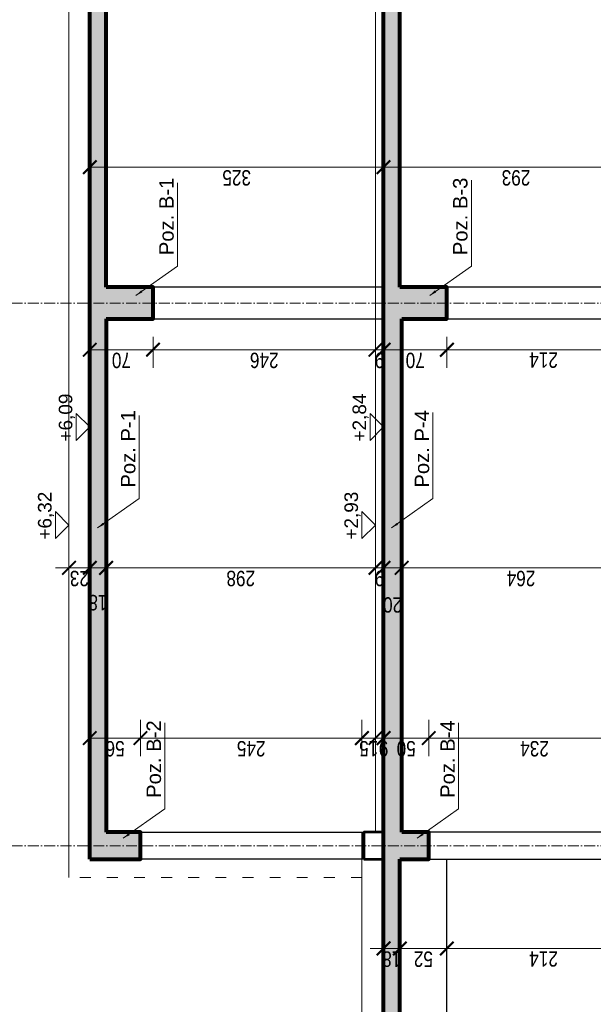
# Model space of a CAD drawing. Header units: inches. Extents: x 201967 to 338763, y -32705 to 30884.
# Tile 206 of 236: x 325831 to 326465, y 3916 to 5004. Entities that reach past the tile are written whole.
import ezdxf
from ezdxf.enums import TextEntityAlignment as Align

# ---------------------------------------------------------------- set-up
doc = ezdxf.new("R2010")
doc.units = ezdxf.units.IN
doc.header["$MEASUREMENT"] = 0
doc.linetypes.add('ACAD_ISO03W100', pattern=[30, 12, -18])
doc.linetypes.add('ACAD_ISO10W100', pattern=[18, 12, -3, 0, -3])
for name, color, linetype, lineweight in [('01 a KONSTRUKCJA żelbet', 94, 'Continuous', 80), ('01 a1 KONSTRUKCJA żelebet', 200, 'Continuous', 53), ('01h3 KONSTRUKCJA pozycje słupy', 252, 'Continuous', 13), ('11 OSIE ściany', 2, 'ACAD_ISO10W100', 5), ('20 KRESKOWANIE ścian', 63, 'Continuous', 5), ('30 WIDOK 1 005', 5, 'Continuous', 5), ('33 WIDOK 4 025', 151, 'Continuous', 25), ('50 OPIS 1', 130, 'Continuous', 9), ('90 WYMIAR', 155, 'Continuous', 9)]:
    doc.layers.add(name, color=color, linetype=linetype, lineweight=lineweight)
doc.styles.add('100 arial', font='arial.ttf', dxfattribs={"width": 0.8, "height": 17})
doc.styles.add('OPIS', font='arial.ttf')
doc.styles.add('RomanS', font='romans.shx')
doc.styles.add('WYMIAR-50 (15pkt) arial', font='arial.ttf', dxfattribs={"height": 15})
doc.dimstyles.new('100', dxfattribs={"dimscale": 10, "dimtxt": 17, "dimasz": 1.5, "dimexe": 2, "dimexo": 2, "dimgap": 0.3, "dimtad": 1, "dimdec": 1, "dimrnd": 0.5, "dimdsep": 46, "dimtxsty": '100 arial', "dimblk": 'ARCHTICK', "dimcen": 10, "dimclrd": 256, "dimclre": 256, "dimclrt": 256, "dimadec": 0, "dimazin": 0, "dimtfac": 1, "dimtdec": 1, "dimtix": 1, "dimtmove": 1, "dimatfit": 3, "dimfxl": 2, "dimfxlon": 1, "dimtolj": 1, "dimarcsym": 0})
doc.dimstyles.new('DIM100txt12', dxfattribs={"dimtxt": 12, "dimasz": 1.05, "dimexe": 0, "dimexo": 8, "dimgap": 4, "dimtad": 1, "dimdec": 7, "dimrnd": 0.5, "dimdsep": 46, "dimtxsty": 'RomanS', "dimblk1": 'DIM', "dimblk2": 'DIM', "dimsah": 1, "dimcen": 0.09, "dimse1": 1, "dimse2": 1, "dimclrt": 256, "dimadec": 1, "dimazin": 0, "dimtfac": 1, "dimtdec": 7, "dimtix": 1, "dimtofl": 0, "dimtmove": 2, "dimatfit": 3, "dimfxl": 1, "dimtolj": 1, "dimtzin": 0, "dimarcsym": 0})
pattern_1 = [(44.99999999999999, (-30417.07451396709, -31663.6273646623), (-5.303300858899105, 5.303300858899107), []), (44.99999999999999, (-30411.77121311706, -31663.6273646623), (-5.303300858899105, 5.303300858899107), [3.75, -1.875])]

# ---------------------------------------------------------------- blocks, each defined once
blk = doc.blocks.new('*U1124')
blk.add_lwpolyline([(-15, 15), (0, 0), (15, 15), (-15, 15)])
at = {"style": 'WYMIAR-50 (15pkt) arial', "flags": 8}
blk.add_attdef('DETAIL#', text='', height=15, dxfattribs=at).set_placement((-16.13640432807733, 14.81736566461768), align=Align.BOTTOM_LEFT)
blk = doc.blocks.new('_ARCHTICK')
at = {"color": 0, "linetype": 'ByBlock', "const_width": 0.15}
blk.add_lwpolyline([(-0.5, -0.5), (0.5, 0.5)], dxfattribs=at)
blk = doc.blocks.new('*D2145')
at = {"layer": '90 WYMIAR', "lineweight": -2, "transparency": 16777216}
for p, q in [((-1680.93707757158, 316.9999999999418), (-1680.93707757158, 331.9999999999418)), ((-1700.93707757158, 316.9999999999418), (-1660.93707757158, 316.9999999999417)), ((-1680.93707757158, 316.9999999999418), (-1680.93707757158, 302.0000000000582)), ((-1700.937077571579, 302.0000000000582), (-1660.93707757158, 302.0000000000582)), ((-1680.93707757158, 302.0000000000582), (-1680.93707757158, 287.0000000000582))]:
    blk.add_line(p, q, dxfattribs=at)
at = {"layer": 'Defpoints', "color": 0, "transparency": 16777216}
for p in [(-1785, 316.9999999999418), (-1785, 302.0000000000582, -1.157104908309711e-05), (-1680.93707757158, 302.0000000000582)]:
    blk.add_point(p, dxfattribs=at)
at = {"layer": '90 WYMIAR', "lineweight": -2, "transparency": 16777216, "xscale": 15, "yscale": 15, "zscale": 15}
for p, rotation in [((-1680.93707757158, 316.9999999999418), 270), ((-1680.93707757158, 302.0000000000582), 90)]:
    blk.add_blockref('_ARCHTICK', p, dxfattribs=dict(at, rotation=rotation))
at = {"layer": '90 WYMIAR', "transparency": 16777216, "insert": (-1692.616818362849, 309.4999999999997), "char_height": 17, "attachment_point": 5, "rotation": 90, "style": '100 arial'}
blk.add_mtext('\\A1;15', dxfattribs=at)
blk = doc.blocks.new('*D2095')
at = {"layer": '90 WYMIAR', "lineweight": -2, "transparency": 16777216}
for p, q in [((-1893.567219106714, 223), (-1933.567219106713, 223)), ((-1913.567219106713, 9.000000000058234), (-1913.567219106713, 223)), ((-1893.567219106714, 9.00000000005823), (-1933.567219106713, 9.000000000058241))]:
    blk.add_line(p, q, dxfattribs=at)
at = {"layer": 'Defpoints', "color": 0, "transparency": 16777216}
for p in [(-1913.567219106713, 223), (-1815.003734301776, 223, -1.157104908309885e-05), (-1815.003734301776, 9.000000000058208, -1.157104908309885e-05)]:
    blk.add_point(p, dxfattribs=at)
at = {"layer": '90 WYMIAR', "lineweight": -2, "transparency": 16777216, "xscale": 15, "yscale": 15, "zscale": 15}
for p, rotation in [((-1913.567219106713, 223), 90), ((-1913.567219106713, 9.000000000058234), 270)]:
    blk.add_blockref('_ARCHTICK', p, dxfattribs=dict(at, rotation=rotation))
at = {"layer": '90 WYMIAR', "transparency": 16777216, "insert": (-1925.102007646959, 116.0000000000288), "char_height": 17, "attachment_point": 5, "rotation": 90, "style": '100 arial'}
blk.add_mtext('\\A1;214', dxfattribs=at)
blk = doc.blocks.new('*D2098')
at = {"layer": '90 WYMIAR', "lineweight": -2, "transparency": 16777216}
for p, q in [((-1893.567219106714, 275), (-1933.567219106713, 275.0000000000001)), ((-1913.567219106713, 223), (-1913.567219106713, 275)), ((-1893.567219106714, 223), (-1933.567219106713, 223))]:
    blk.add_line(p, q, dxfattribs=at)
at = {"layer": 'Defpoints', "color": 0, "transparency": 16777216}
for p in [(-1913.567219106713, 275), (-1815.003734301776, 275, -1.157104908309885e-05), (-1815.003734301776, 223, -1.157104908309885e-05)]:
    blk.add_point(p, dxfattribs=at)
at = {"layer": '90 WYMIAR', "lineweight": -2, "transparency": 16777216, "xscale": 15, "yscale": 15, "zscale": 15}
for p, rotation in [((-1913.567219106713, 275), 90), ((-1913.567219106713, 223), 270)]:
    blk.add_blockref('_ARCHTICK', p, dxfattribs=dict(at, rotation=rotation))
at = {"layer": '90 WYMIAR', "transparency": 16777216, "insert": (-1925.246959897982, 248.9999999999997), "char_height": 17, "attachment_point": 5, "rotation": 90, "style": '100 arial'}
blk.add_mtext('\\A1;52', dxfattribs=at)
blk = doc.blocks.new('*D2099')
at = {"layer": '90 WYMIAR', "lineweight": -2, "transparency": 16777216}
for p, q in [((-1913.567219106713, 293), (-1913.567219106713, 308)), ((-1893.567219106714, 293), (-1933.567219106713, 293.0000000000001)), ((-1913.567219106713, 275), (-1913.567219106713, 293)), ((-1893.567219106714, 275), (-1933.567219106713, 275.0000000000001)), ((-1913.567219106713, 275), (-1913.567219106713, 260))]:
    blk.add_line(p, q, dxfattribs=at)
at = {"layer": 'Defpoints', "color": 0, "transparency": 16777216}
for p in [(-1913.567219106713, 293), (-1815.003734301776, 293, -1.157104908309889e-05), (-1815.003734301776, 275, -1.157104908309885e-05)]:
    blk.add_point(p, dxfattribs=at)
at = {"layer": '90 WYMIAR', "lineweight": -2, "transparency": 16777216, "xscale": 15, "yscale": 15, "zscale": 15}
for p, rotation in [((-1913.567219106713, 293), 270), ((-1913.567219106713, 275), 90)]:
    blk.add_blockref('_ARCHTICK', p, dxfattribs=dict(at, rotation=rotation))
at = {"layer": '90 WYMIAR', "transparency": 16777216, "insert": (-1925.246959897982, 283.9999999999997), "char_height": 17, "attachment_point": 5, "rotation": 90, "style": '100 arial'}
blk.add_mtext('\\A1;18', dxfattribs=at)
blk = doc.blocks.new('*D2148')
at = {"layer": '90 WYMIAR', "lineweight": -2, "transparency": 16777216}
for p, q in [((-1237.5, 222.9999999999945), (-1271.567984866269, 222.9999999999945)), ((-1251.567984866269, 9.000000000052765), (-1251.567984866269, 222.9999999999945)), ((-1231.567984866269, 9.00000000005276), (-1271.567984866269, 9.00000000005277))]:
    blk.add_line(p, q, dxfattribs=at)
at = {"layer": 'Defpoints', "color": 0, "transparency": 16777216}
for p in [(-1251.567984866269, 222.9999999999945), (-1217.5, 222.9999999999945, -1.157104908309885e-05), (-1200, 9.00000000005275)]:
    blk.add_point(p, dxfattribs=at)
at = {"layer": '90 WYMIAR', "lineweight": -2, "transparency": 16777216, "xscale": 15, "yscale": 15, "zscale": 15}
for p, rotation in [((-1251.567984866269, 222.9999999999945), 90), ((-1251.567984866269, 9.000000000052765), 270)]:
    blk.add_blockref('_ARCHTICK', p, dxfattribs=dict(at, rotation=rotation))
at = {"layer": '90 WYMIAR', "transparency": 16777216, "insert": (-1263.102773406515, 116.0000000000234), "char_height": 17, "attachment_point": 5, "rotation": 90, "style": '100 arial'}
blk.add_mtext('\\A1;214', dxfattribs=at)
blk = doc.blocks.new('*D2149')
at = {"layer": '90 WYMIAR', "lineweight": -2, "transparency": 16777216}
for p, q in [((-1237.5, 292.9999999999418), (-1271.567984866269, 292.9999999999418)), ((-1251.567984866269, 223), (-1251.567984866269, 292.9999999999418)), ((-1237.5, 223), (-1271.567984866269, 223))]:
    blk.add_line(p, q, dxfattribs=at)
at = {"layer": 'Defpoints', "color": 0, "transparency": 16777216}
for p in [(-1251.567984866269, 292.9999999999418), (-1217.5, 292.9999999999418), (-1217.5, 223, -1.157104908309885e-05)]:
    blk.add_point(p, dxfattribs=at)
at = {"layer": '90 WYMIAR', "lineweight": -2, "transparency": 16777216, "xscale": 15, "yscale": 15, "zscale": 15}
for p, rotation in [((-1251.567984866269, 292.9999999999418), 90), ((-1251.567984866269, 223), 270)]:
    blk.add_blockref('_ARCHTICK', p, dxfattribs=dict(at, rotation=rotation))
at = {"layer": '90 WYMIAR', "transparency": 16777216, "insert": (-1263.247725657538, 257.9999999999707), "char_height": 17, "attachment_point": 5, "rotation": 90, "style": '100 arial'}
blk.add_mtext('\\A1;70', dxfattribs=at)
blk = doc.blocks.new('*D2150')
at = {"layer": '90 WYMIAR', "lineweight": -2, "transparency": 16777216}
for p, q in [((-1251.567984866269, 301.9999999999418), (-1251.567984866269, 316.9999999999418)), ((-1231.567984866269, 301.9999999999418), (-1271.567984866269, 301.9999999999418)), ((-1251.567984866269, 292.9999999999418), (-1251.567984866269, 301.9999999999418)), ((-1237.5, 292.9999999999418), (-1271.567984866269, 292.9999999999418)), ((-1251.567984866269, 292.9999999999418), (-1251.567984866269, 277.9999999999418))]:
    blk.add_line(p, q, dxfattribs=at)
at = {"layer": 'Defpoints', "color": 0, "transparency": 16777216}
for p in [(-1251.567984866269, 301.9999999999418), (-1200, 301.9999999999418), (-1217.5, 292.9999999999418)]:
    blk.add_point(p, dxfattribs=at)
at = {"layer": '90 WYMIAR', "lineweight": -2, "transparency": 16777216, "xscale": 15, "yscale": 15, "zscale": 15}
for p, rotation in [((-1251.567984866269, 301.9999999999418), 270), ((-1251.567984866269, 292.9999999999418), 90)]:
    blk.add_blockref('_ARCHTICK', p, dxfattribs=dict(at, rotation=rotation))
at = {"layer": '90 WYMIAR', "transparency": 16777216, "insert": (-1263.247725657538, 297.4999999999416), "char_height": 17, "attachment_point": 5, "rotation": 90, "style": '100 arial'}
blk.add_mtext('\\A1;9', dxfattribs=at)
blk = doc.blocks.new('*D2151')
at = {"layer": '90 WYMIAR', "lineweight": -2, "transparency": 16777216}
for p, q in [((-1237.5, 548.0000000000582), (-1271.567984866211, 548.0000000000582)), ((-1251.567984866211, 301.9999999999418), (-1251.567984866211, 548.0000000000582)), ((-1231.567984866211, 301.9999999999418), (-1271.567984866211, 301.9999999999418))]:
    blk.add_line(p, q, dxfattribs=at)
at = {"layer": 'Defpoints', "color": 0, "transparency": 16777216}
for p in [(-1251.567984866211, 548.0000000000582), (-1217.5, 548.0000000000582), (-1200, 301.9999999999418)]:
    blk.add_point(p, dxfattribs=at)
at = {"layer": '90 WYMIAR', "lineweight": -2, "transparency": 16777216, "xscale": 15, "yscale": 15, "zscale": 15}
for p, rotation in [((-1251.567984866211, 548.0000000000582), 90), ((-1251.567984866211, 301.9999999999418), 270)]:
    blk.add_blockref('_ARCHTICK', p, dxfattribs=dict(at, rotation=rotation))
at = {"layer": '90 WYMIAR', "transparency": 16777216, "insert": (-1263.24772565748, 424.9999999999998), "char_height": 17, "attachment_point": 5, "rotation": 90, "style": '100 arial'}
blk.add_mtext('\\A1;246', dxfattribs=at)
blk = doc.blocks.new('*D2152')
at = {"layer": '90 WYMIAR', "lineweight": -2, "transparency": 16777216}
for p, q in [((-1231.567984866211, 618.0000000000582), (-1271.567984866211, 618.0000000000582)), ((-1251.567984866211, 548.0000000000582), (-1251.567984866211, 618.0000000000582)), ((-1237.5, 548.0000000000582), (-1271.567984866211, 548.0000000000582))]:
    blk.add_line(p, q, dxfattribs=at)
at = {"layer": 'Defpoints', "color": 0, "transparency": 16777216}
for p in [(-1251.567984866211, 618.0000000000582), (-1200, 618.0000000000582), (-1217.5, 548.0000000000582)]:
    blk.add_point(p, dxfattribs=at)
at = {"layer": '90 WYMIAR', "lineweight": -2, "transparency": 16777216, "xscale": 15, "yscale": 15, "zscale": 15}
for p, rotation in [((-1251.567984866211, 618.0000000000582), 90), ((-1251.567984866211, 548.0000000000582), 270)]:
    blk.add_blockref('_ARCHTICK', p, dxfattribs=dict(at, rotation=rotation))
at = {"layer": '90 WYMIAR', "transparency": 16777216, "insert": (-1263.24772565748, 583.0000000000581), "char_height": 17, "attachment_point": 5, "rotation": 90, "style": '100 arial'}
blk.add_mtext('\\A1;70', dxfattribs=at)
blk = doc.blocks.new('*D2153')
at = {"layer": '90 WYMIAR', "lineweight": -2, "transparency": 16777216}
for p, q in [((-1700.937077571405, 302), (-1660.937077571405, 301.9999999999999)), ((-1680.937077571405, 302), (-1680.937077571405, 293)), ((-1700.937077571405, 293), (-1660.937077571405, 292.9999999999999))]:
    blk.add_line(p, q, dxfattribs=at)
at = {"layer": 'Defpoints', "color": 0, "transparency": 16777216}
for p in [(-1755.500061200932, 302, -1.15710490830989e-05), (-1815.003734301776, 293, -1.157104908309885e-05), (-1680.937077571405, 293)]:
    blk.add_point(p, dxfattribs=at)
at = {"layer": '90 WYMIAR', "lineweight": -2, "transparency": 16777216, "xscale": 15, "yscale": 15, "zscale": 15}
for p, rotation in [((-1680.937077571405, 302), 90), ((-1680.937077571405, 293), 270)]:
    blk.add_blockref('_ARCHTICK', p, dxfattribs=dict(at, rotation=rotation))
at = {"layer": '90 WYMIAR', "transparency": 16777216, "insert": (-1692.616818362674, 293), "char_height": 17, "attachment_point": 5, "rotation": 90, "style": '100 arial'}
blk.add_mtext('\\A1;9', dxfattribs=at)
blk = doc.blocks.new('*D2154')
at = {"layer": '90 WYMIAR', "lineweight": -2, "transparency": 16777216}
for p, q in [((-1700.93707757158, 293), (-1660.93707757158, 292.9999999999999)), ((-1680.93707757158, 293), (-1680.93707757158, 243)), ((-1700.937077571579, 243), (-1660.93707757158, 243))]:
    blk.add_line(p, q, dxfattribs=at)
at = {"layer": 'Defpoints', "color": 0, "transparency": 16777216}
for p in [(-1815.003734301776, 293, -1.157104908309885e-05), (-1785.003734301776, 243, -1.157104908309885e-05), (-1680.93707757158, 243)]:
    blk.add_point(p, dxfattribs=at)
at = {"layer": '90 WYMIAR', "lineweight": -2, "transparency": 16777216, "xscale": 15, "yscale": 15, "zscale": 15}
for p, rotation in [((-1680.93707757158, 293), 90), ((-1680.93707757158, 243), 270)]:
    blk.add_blockref('_ARCHTICK', p, dxfattribs=dict(at, rotation=rotation))
at = {"layer": '90 WYMIAR', "transparency": 16777216, "insert": (-1692.616818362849, 267.9999999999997), "char_height": 17, "attachment_point": 5, "rotation": 90, "style": '100 arial'}
blk.add_mtext('\\A1;50', dxfattribs=at)
blk = doc.blocks.new('*D2155')
at = {"layer": '90 WYMIAR', "lineweight": -2, "transparency": 16777216}
for p, q in [((-1700.937077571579, 243), (-1660.93707757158, 243)), ((-1680.93707757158, 243), (-1680.93707757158, 8.99999999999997)), ((-1700.93707757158, 8.999999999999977), (-1660.93707757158, 8.999999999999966))]:
    blk.add_line(p, q, dxfattribs=at)
at = {"layer": 'Defpoints', "color": 0, "transparency": 16777216}
for p in [(-1785.003734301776, 243, -1.157104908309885e-05), (-1785.003734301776, 9), (-1680.93707757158, 8.99999999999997)]:
    blk.add_point(p, dxfattribs=at)
at = {"layer": '90 WYMIAR', "lineweight": -2, "transparency": 16777216, "xscale": 15, "yscale": 15, "zscale": 15}
for p, rotation in [((-1680.93707757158, 243), 90), ((-1680.93707757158, 8.99999999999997), 270)]:
    blk.add_blockref('_ARCHTICK', p, dxfattribs=dict(at, rotation=rotation))
at = {"layer": '90 WYMIAR', "transparency": 16777216, "insert": (-1692.622616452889, 125.9999999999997), "char_height": 17, "attachment_point": 5, "rotation": 90, "style": '100 arial'}
blk.add_mtext('\\A1;234', dxfattribs=at)
blk = doc.blocks.new('*D2157')
at = {"layer": '90 WYMIAR', "lineweight": -2, "transparency": 16777216}
for p, q in [((-1700.93707757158, 618.0000000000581), (-1660.93707757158, 618.0000000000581)), ((-1680.93707757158, 562.0000000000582), (-1680.93707757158, 618.0000000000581)), ((-1700.93707757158, 562.0000000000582), (-1660.93707757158, 562.0000000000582))]:
    blk.add_line(p, q, dxfattribs=at)
at = {"layer": 'Defpoints', "color": 0, "transparency": 16777216}
for p in [(-1800, 618.0000000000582), (-1680.93707757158, 618.0000000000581), (-1785, 562.0000000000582)]:
    blk.add_point(p, dxfattribs=at)
at = {"layer": '90 WYMIAR', "lineweight": -2, "transparency": 16777216, "xscale": 15, "yscale": 15, "zscale": 15}
for p, rotation in [((-1680.93707757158, 618.0000000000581), 90), ((-1680.93707757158, 562.0000000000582), 270)]:
    blk.add_blockref('_ARCHTICK', p, dxfattribs=dict(at, rotation=rotation))
at = {"layer": '90 WYMIAR', "transparency": 16777216, "insert": (-1692.616818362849, 590.0000000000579), "char_height": 17, "attachment_point": 5, "rotation": 90, "style": '100 arial'}
blk.add_mtext('\\A1;56', dxfattribs=at)
blk = doc.blocks.new('*D2161')
at = {"layer": '90 WYMIAR', "lineweight": -2, "transparency": 16777216}
for p, q in [((-1492.742375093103, 293), (-1472.742375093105, 293)), ((-1492.742375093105, 273), (-1492.742375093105, 293)), ((-1492.742375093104, 273), (-1472.742375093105, 273))]:
    blk.add_line(p, q, dxfattribs=at)
at = {"layer": 'Defpoints', "color": 0, "transparency": 16777216}
for p in [(-1501.251867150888, 293, -1.15710490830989e-05), (-1492.742375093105, 293), (-1501.251867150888, 273, -5.785524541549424e-06)]:
    blk.add_point(p, dxfattribs=at)
at = {"layer": '90 WYMIAR', "lineweight": -2, "transparency": 16777216, "xscale": 15, "yscale": 15, "zscale": 15}
for p, rotation in [((-1492.742375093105, 293), 90), ((-1492.742375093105, 273), 270)]:
    blk.add_blockref('_ARCHTICK', p, dxfattribs=dict(at, rotation=rotation))
at = {"layer": '90 WYMIAR', "transparency": 16777216, "insert": (-1533.601856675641, 283), "char_height": 17, "attachment_point": 5, "rotation": 90, "style": '100 arial'}
blk.add_mtext('\\A1;20', dxfattribs=at)
blk = doc.blocks.new('*D2101')
at = {"layer": '90 WYMIAR', "lineweight": -2, "transparency": 16777216}
for p, q in [((-1492.742375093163, 617.9999999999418), (-1472.742375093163, 617.9999999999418)), ((-1492.742375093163, 600.0000000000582), (-1492.742375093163, 617.9999999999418)), ((-1492.742375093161, 600.0000000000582), (-1472.742375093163, 600.0000000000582))]:
    blk.add_line(p, q, dxfattribs=at)
at = {"layer": 'Defpoints', "color": 0, "transparency": 16777216}
for p in [(-1498.751867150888, 617.9999999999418), (-1492.742375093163, 617.9999999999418), (-1498.751867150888, 600.0000000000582, -1.157104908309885e-05)]:
    blk.add_point(p, dxfattribs=at)
at = {"layer": '90 WYMIAR', "lineweight": -2, "transparency": 16777216, "xscale": 15, "yscale": 15, "zscale": 15}
for p, rotation in [((-1492.742375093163, 617.9999999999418), 90), ((-1492.742375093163, 600.0000000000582), 270)]:
    blk.add_blockref('_ARCHTICK', p, dxfattribs=dict(at, rotation=rotation))
at = {"layer": '90 WYMIAR', "transparency": 16777216, "insert": (-1531.101856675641, 609), "char_height": 17, "attachment_point": 5, "rotation": 90, "style": '100 arial'}
blk.add_mtext('\\A1;18', dxfattribs=at)
blk = doc.blocks.new('*D2163')
at = {"layer": '90 WYMIAR', "lineweight": -2, "transparency": 16777216}
for p, q in [((-1492.742375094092, 273), (-1472.742375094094, 273)), ((-1492.742375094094, 9.000000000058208), (-1492.742375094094, 273)), ((-1492.742375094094, 9.000000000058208), (-1472.742375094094, 9.0000000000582))]:
    blk.add_line(p, q, dxfattribs=at)
at = {"layer": 'Defpoints', "color": 0, "transparency": 16777216}
for p in [(-1498.751867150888, 273, -1.157104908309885e-05), (-1492.742375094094, 273), (-1498.751867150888, 9.000000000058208)]:
    blk.add_point(p, dxfattribs=at)
at = {"layer": '90 WYMIAR', "lineweight": -2, "transparency": 16777216, "xscale": 15, "yscale": 15, "zscale": 15}
for p, rotation in [((-1492.742375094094, 273), 90), ((-1492.742375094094, 9.000000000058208), 270)]:
    blk.add_blockref('_ARCHTICK', p, dxfattribs=dict(at, rotation=rotation))
at = {"layer": '90 WYMIAR', "transparency": 16777216, "insert": (-1504.422115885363, 141.0000000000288), "char_height": 17, "attachment_point": 5, "rotation": 90, "style": '100 arial'}
blk.add_mtext('\\A1;264', dxfattribs=at)
blk = doc.blocks.new('*D2164')
at = {"layer": '90 WYMIAR', "lineweight": -2, "transparency": 16777216}
for p, q in [((-1492.742375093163, 302), (-1492.742375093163, 317)), ((-1492.742375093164, 302), (-1512.742375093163, 302)), ((-1492.742375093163, 293), (-1492.742375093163, 302)), ((-1492.742375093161, 293), (-1472.742375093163, 293)), ((-1492.742375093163, 293), (-1492.742375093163, 278))]:
    blk.add_line(p, q, dxfattribs=at)
at = {"layer": 'Defpoints', "color": 0, "transparency": 16777216}
for p in [(-1492.742375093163, 302), (-1474.022720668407, 302, -1.15710490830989e-05), (-1498.751867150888, 293, -1.15710490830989e-05)]:
    blk.add_point(p, dxfattribs=at)
at = {"layer": '90 WYMIAR', "lineweight": -2, "transparency": 16777216, "xscale": 15, "yscale": 15, "zscale": 15}
for p, rotation in [((-1492.742375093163, 302), 270), ((-1492.742375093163, 293), 90)]:
    blk.add_blockref('_ARCHTICK', p, dxfattribs=dict(at, rotation=rotation))
at = {"layer": '90 WYMIAR', "transparency": 16777216, "insert": (-1504.422115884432, 297.4999999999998), "char_height": 17, "attachment_point": 5, "rotation": 90, "style": '100 arial'}
blk.add_mtext('\\A1;9', dxfattribs=at)
blk = doc.blocks.new('*D2165')
at = {"layer": '90 WYMIAR', "lineweight": -2, "transparency": 16777216}
for p, q in [((-1492.742375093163, 600.0000000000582), (-1472.742375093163, 600.0000000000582)), ((-1492.742375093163, 302), (-1492.742375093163, 600.0000000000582)), ((-1492.742375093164, 302), (-1512.742375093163, 302))]:
    blk.add_line(p, q, dxfattribs=at)
at = {"layer": 'Defpoints', "color": 0, "transparency": 16777216}
for p in [(-1498.751867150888, 600.0000000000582), (-1492.742375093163, 600.0000000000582), (-1474.022720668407, 302, -1.15710490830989e-05)]:
    blk.add_point(p, dxfattribs=at)
at = {"layer": '90 WYMIAR', "lineweight": -2, "transparency": 16777216, "xscale": 15, "yscale": 15, "zscale": 15}
for p, rotation in [((-1492.742375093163, 600.0000000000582), 90), ((-1492.742375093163, 302), 270)]:
    blk.add_blockref('_ARCHTICK', p, dxfattribs=dict(at, rotation=rotation))
at = {"layer": '90 WYMIAR', "transparency": 16777216, "insert": (-1504.422115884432, 451.0000000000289), "char_height": 17, "attachment_point": 5, "rotation": 90, "style": '100 arial'}
blk.add_mtext('\\A1;298', dxfattribs=at)
blk = doc.blocks.new('*D2102')
at = {"layer": '90 WYMIAR', "lineweight": -2, "transparency": 16777216}
for p, q in [((-1492.742375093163, 641.0000000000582), (-1492.742375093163, 656.0000000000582)), ((-1472.742375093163, 641.0000000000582), (-1512.742375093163, 641.0000000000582)), ((-1492.742375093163, 617.9999999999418), (-1492.742375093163, 641.0000000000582)), ((-1492.742375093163, 617.9999999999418), (-1472.742375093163, 617.9999999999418)), ((-1492.742375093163, 617.9999999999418), (-1492.742375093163, 602.9999999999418))]:
    blk.add_line(p, q, dxfattribs=at)
at = {"layer": 'Defpoints', "color": 0, "transparency": 16777216}
for p in [(-1492.742375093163, 641.0000000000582), (-1445.400242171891, 641.0000000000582), (-1498.751867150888, 617.9999999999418)]:
    blk.add_point(p, dxfattribs=at)
at = {"layer": '90 WYMIAR', "lineweight": -2, "transparency": 16777216, "xscale": 15, "yscale": 15, "zscale": 15}
for p, rotation in [((-1492.742375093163, 641.0000000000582), 270), ((-1492.742375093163, 617.9999999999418), 90)]:
    blk.add_blockref('_ARCHTICK', p, dxfattribs=dict(at, rotation=rotation))
at = {"layer": '90 WYMIAR', "transparency": 16777216, "insert": (-1504.427913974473, 629.4999999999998), "char_height": 17, "attachment_point": 5, "rotation": 90, "style": '100 arial'}
blk.add_mtext('\\A1;23', dxfattribs=at)
blk = doc.blocks.new('*D2103')
at = {"layer": '90 WYMIAR', "lineweight": -2, "transparency": 16777216}
for p, q in [((-1700.93707757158, 562.0000000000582), (-1660.93707757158, 562.0000000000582)), ((-1680.93707757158, 316.9999999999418), (-1680.93707757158, 562.0000000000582)), ((-1700.93707757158, 316.9999999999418), (-1660.93707757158, 316.9999999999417))]:
    blk.add_line(p, q, dxfattribs=at)
at = {"layer": 'Defpoints', "color": 0, "transparency": 16777216}
for p in [(-1785, 562.0000000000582), (-1680.93707757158, 562.0000000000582), (-1785, 316.9999999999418)]:
    blk.add_point(p, dxfattribs=at)
at = {"layer": '90 WYMIAR', "lineweight": -2, "transparency": 16777216, "xscale": 15, "yscale": 15, "zscale": 15}
for p, rotation in [((-1680.93707757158, 562.0000000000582), 90), ((-1680.93707757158, 316.9999999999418), 270)]:
    blk.add_blockref('_ARCHTICK', p, dxfattribs=dict(at, rotation=rotation))
at = {"layer": '90 WYMIAR', "transparency": 16777216, "insert": (-1692.616818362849, 439.4999999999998), "char_height": 17, "attachment_point": 5, "rotation": 90, "style": '100 arial'}
blk.add_mtext('\\A1;245', dxfattribs=at)
blk = doc.blocks.new('*D2106')
at = {"layer": '90 WYMIAR', "lineweight": -2, "transparency": 16777216}
for p, q in [((-1069.759816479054, 292.9999999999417), (-1029.759816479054, 292.9999999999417)), ((-1049.759816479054, 5.816510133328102e-11), (-1049.759816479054, 292.9999999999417)), ((-1069.759816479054, 5.817076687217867e-11), (-1029.759816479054, 5.815943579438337e-11))]:
    blk.add_line(p, q, dxfattribs=at)
at = {"layer": 'Defpoints', "color": 0, "transparency": 16777216}
for p in [(-1200, 292.9999999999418), (-1049.759816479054, 292.9999999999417), (-1200, 5.820766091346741e-11)]:
    blk.add_point(p, dxfattribs=at)
at = {"layer": '90 WYMIAR', "lineweight": -2, "transparency": 16777216, "xscale": 15, "yscale": 15, "zscale": 15}
for p, rotation in [((-1049.759816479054, 292.9999999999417), 90), ((-1049.759816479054, 5.816510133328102e-11), 270)]:
    blk.add_blockref('_ARCHTICK', p, dxfattribs=dict(at, rotation=rotation))
at = {"layer": '90 WYMIAR', "transparency": 16777216, "insert": (-1061.445355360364, 146.4999999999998), "char_height": 17, "attachment_point": 5, "rotation": 90, "style": '100 arial'}
blk.add_mtext('\\A1;293', dxfattribs=at)
blk = doc.blocks.new('*D2107')
at = {"layer": '90 WYMIAR', "lineweight": -2, "transparency": 16777216}
for p, q in [((-1069.759816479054, 618.0000000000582), (-1029.759816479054, 618.0000000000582)), ((-1049.759816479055, 292.9999999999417), (-1049.759816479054, 618.0000000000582)), ((-1069.759816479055, 292.9999999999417), (-1029.759816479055, 292.9999999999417))]:
    blk.add_line(p, q, dxfattribs=at)
at = {"layer": 'Defpoints', "color": 0, "transparency": 16777216}
for p in [(-1200, 618.0000000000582), (-1049.759816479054, 618.0000000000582), (-1200, 292.9999999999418)]:
    blk.add_point(p, dxfattribs=at)
at = {"layer": '90 WYMIAR', "lineweight": -2, "transparency": 16777216, "xscale": 15, "yscale": 15, "zscale": 15}
for p, rotation in [((-1049.759816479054, 618.0000000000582), 90), ((-1049.759816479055, 292.9999999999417), 270)]:
    blk.add_blockref('_ARCHTICK', p, dxfattribs=dict(at, rotation=rotation))
at = {"layer": '90 WYMIAR', "transparency": 16777216, "insert": (-1061.445355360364, 455.4999999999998), "char_height": 17, "attachment_point": 5, "rotation": 90, "style": '100 arial'}
blk.add_mtext('\\A1;325', dxfattribs=at)
blk = doc.blocks.new('DIM')
for p, q in [((7.275957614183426e-12, -13.00000000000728), (7.275957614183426e-12, 12.99999999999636)), ((8.000000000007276, -7.275957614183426e-12), (-7.999999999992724, -7.275957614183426e-12))]:
    blk.add_line(p, q)
at = {"const_width": 1.714285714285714}
blk.add_lwpolyline([(5.714285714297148, 5.714285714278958), (-5.71428571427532, -5.71428571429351)], dxfattribs=at)
blk = doc.blocks.new('1 przekrój A Jagielońska')
at = {"layer": '20 KRESKOWANIE ścian'}
h = blk.add_hatch(dxfattribs=at)
h.set_pattern_fill('ANSI33', color=256, scale=29.99999999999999, angle=-90.00000000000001)
h.set_pattern_definition(pattern_1)
h.paths.add_polyline_path([(-1182.5, 600.0000000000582), (-617.5, 600.0000000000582), (-617.5, 548.0000000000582), (-582.5, 548.0000000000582), (-582.5, 600.0000000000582), (-15, 600.0000000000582), (-15, 562.0000000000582), (15, 562.0000000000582), (15, 618.0000000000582), (-15, 618.0000000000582), (-1815.003734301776, 618.0000000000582), (-1815.003734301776, 562.0000000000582), (-1785, 562.0000000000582), (-1785, 600.0000000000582), (-1217.5, 600.0000000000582), (-1217.5, 548.0000000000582), (-1182.5, 548.0000000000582)])
h = blk.add_hatch(dxfattribs=at)
h.set_pattern_fill('ANSI33', color=256, scale=29.99999999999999, angle=-90.00000000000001)
h.set_pattern_definition(pattern_1)
h.paths.add_polyline_path([(-1182.5, 275), (-617.5, 275), (-617.5, 223), (-582.5, 223), (-582.5, 273), (-15, 273), (-15, 248.9999999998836), (15, 248.9999999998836), (15, 293), (-15, 293), (-1815.003734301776, 293), (-2625, 293), (-2655, 293), (-2655, 263), (-2625, 263), (-2625, 275.0000000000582), (-1815.003734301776, 275), (-1815.003734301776, 243), (-1785.003734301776, 243), (-1785.003734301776, 273), (-1217.5, 273), (-1217.5, 223), (-1182.5, 223)])
at = {"layer": '01 a KONSTRUKCJA żelbet'}
for p, q in [((-1815.003734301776, 618.0000000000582), (-15, 618.0000000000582)), ((-1217.5, 600.0000000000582), (-1785, 600.0000000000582)), ((-1182.5, 600.0000000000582), (-617.5, 600.0000000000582)), ((-2625, 293, -1.15710490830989e-05), (-1815.003734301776, 293, -1.15710490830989e-05)), ((-1815.003734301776, 293, -1.15710490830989e-05), (-15, 293, -1.15710490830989e-05)), ((-2625, 275.0000000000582, -1.157104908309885e-05), (-1815.003734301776, 275, -1.157104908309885e-05)), ((-1785.003734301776, 273), (-1217.5, 273, -1.157104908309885e-05)), ((-1182.5, 275, -1.157104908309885e-05), (-617.5, 275, -1.157104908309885e-05))]:
    blk.add_line(p, q, dxfattribs=at)
for points in [[(-1815.003734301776, 618.0000000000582), (-1815.003734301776, 562.0000000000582), (-1785, 562.0000000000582), (-1785, 600.0000000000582)], [(-1217.5, 600.0000000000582), (-1217.5, 548.0000000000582), (-1182.5, 548.0000000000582), (-1182.5, 600.0000000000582)]]:
    blk.add_lwpolyline(points, dxfattribs=at)
at = {"layer": '01 a KONSTRUKCJA żelbet', "elevation": -1.157104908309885e-05}
for points in [[(-1815.003734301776, 275), (-1815.003734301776, 243), (-1785.003734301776, 243), (-1785.003734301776, 273)], [(-1217.5, 273), (-1217.5, 223), (-1182.5, 223), (-1182.5, 275)]]:
    blk.add_lwpolyline(points, dxfattribs=at)
at = {"layer": '01 a1 KONSTRUKCJA żelebet', "elevation": -1.157104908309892e-05}
blk.add_lwpolyline([(-1815.003734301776, 315), (-1815.003734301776, 293), (-1785.003734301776, 293), (-1785.003734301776, 315)], close=True, dxfattribs=at)
at = {"layer": '11 OSIE ściany'}
for p, q in [((-1800, 795.0371110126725), (-1800, -553.9168360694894)), ((-1200, 795.0371110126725), (-1200, -553.9168360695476))]:
    blk.add_line(p, q, dxfattribs=at)
at = {"layer": '30 WIDOK 1 005'}
for p, q in [((-1835.003734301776, 641.0000000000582), (35, 641.0000000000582)), ((-2675, 317, -1.2644805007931e-05), (-1815.003734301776, 317, -1.157104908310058e-05)), ((-1815.003734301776, 317, -1.157104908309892e-05), (-1815.003734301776, 302, -1.15710490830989e-05)), ((-1785, 316.9999999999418), (-1785, 302.0000000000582, -1.157104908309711e-05)), ((-1815.003734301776, 293, -1.157104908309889e-05), (-1815.003734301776, 302, -1.15710490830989e-05)), ((-1785.003734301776, 302, -1.15710490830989e-05), (-15, 302, -1.15710490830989e-05))]:
    blk.add_line(p, q, dxfattribs=at)
at = {"layer": '30 WIDOK 1 005', "linetype": 'ACAD_ISO03W100'}
blk.add_line((-1835.003734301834, 317), (-1835.003734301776, 641.0000000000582), dxfattribs=at)
at = {"layer": '33 WIDOK 4 025'}
blk.add_line((-2625, 223, -1.15710490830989e-05), (-1815.003734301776, 223, -1.15710490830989e-05), dxfattribs=at)
for points in [[(-1815.003734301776, 562.0000000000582), (-1785, 562.0000000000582), (-1785, 316.9999999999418), (-1815.003734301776, 316.9999999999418)], [(-1217.5, 292.9999999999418), (-1182.5, 292.9999999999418), (-1182.5, 548.0000000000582), (-1217.5, 548.0000000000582)]]:
    blk.add_lwpolyline(points, close=True, dxfattribs=at)
at = {"layer": '33 WIDOK 4 025', "elevation": -1.157104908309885e-05}
for points in [[(-1815.003734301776, 5.820766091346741e-11), (-1785.003734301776, 5.820766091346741e-11), (-1785.003734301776, 243), (-1815.003734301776, 243)], [(-1217.5, 5.820766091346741e-11), (-1182.5, 5.820766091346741e-11), (-1182.5, 223), (-1217.5, 223)]]:
    blk.add_lwpolyline(points, close=True, dxfattribs=at)
at = {"layer": '50 OPIS 1'}
ref = blk.add_blockref('*U1124', (-1445.400242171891, 641.0000000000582), dxfattribs=at)
ref.add_attrib('DETAIL#', '+6,32', dxfattribs={"layer": '0', "height": 15, "style": 'WYMIAR-50 (15pkt) arial'}).set_placement((-1461.536646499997, 655.8173656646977), align=Align.BOTTOM_LEFT)
ref = blk.add_blockref('*U1124', (-1336.974489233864, 617.9999999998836), dxfattribs=at)
ref.add_attrib('DETAIL#', '+6,09', dxfattribs={"layer": '0', "height": 15, "style": 'WYMIAR-50 (15pkt) arial'}).set_placement((-1353.11089356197, 632.8173656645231), align=Align.BOTTOM_LEFT)
ref = blk.add_blockref('*U1124', (-1445.400242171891, 302, -1.15710490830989e-05), dxfattribs=at)
ref.add_attrib('DETAIL#', '+2,93', dxfattribs={"layer": '0', "height": 15, "style": 'WYMIAR-50 (15pkt) arial'}).set_placement((-1461.536646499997, 316.8173656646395, -1.15710490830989e-05), align=Align.BOTTOM_LEFT)
ref = blk.add_blockref('*U1124', (-1336.974489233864, 293, -1.157104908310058e-05), dxfattribs=at)
ref.add_attrib('DETAIL#', '+2,84', dxfattribs={"layer": '0', "height": 15, "style": 'WYMIAR-50 (15pkt) arial'}).set_placement((-1353.11089356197, 307.8173656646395, -1.157104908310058e-05), align=Align.BOTTOM_LEFT)
at = {"layer": '01h3 KONSTRUKCJA pozycje słupy', "char_height": 16, "attachment_point": 4, "style": 'OPIS'}
for s, insert in [('Poz. P-1', (-1404.049293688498, 575.4860104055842)), ('Poz. B-2', (-1747.066723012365, 547.0982605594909)), ('Poz. B-1', (-1147.064855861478, 533.0982605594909)), ('Poz. P-4', (-1404.049293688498, 250.4860104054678, -1.15710490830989e-05)), ('Poz. B-4', (-1747.066723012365, 222.0982605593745, -1.15710490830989e-05)), ('Poz. B-3', (-1147.064855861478, 208.0982605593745, -1.15710490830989e-05))]:
    blk.add_mtext(s, dxfattribs=dict(at, insert=insert))
at = {"layer": '90 WYMIAR'}
for base, p1, p2, picture, middle in [((-1492.742375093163, 641.0000000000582), (-1498.751867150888, 617.9999999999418), (-1445.400242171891, 641.0000000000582), '*D2102', (-1504.427913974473, 629.4999999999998)), ((-1680.93707757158, 618.0000000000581), (-1785, 562.0000000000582), (-1800, 618.0000000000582), '*D2157', (-1692.616818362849, 590.0000000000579)), ((-1251.567984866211, 618.0000000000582), (-1217.5, 548.0000000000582), (-1200, 618.0000000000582), '*D2152', (-1263.24772565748, 583.0000000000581)), ((-1049.759816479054, 618.0000000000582), (-1200, 292.9999999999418), (-1200, 618.0000000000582), '*D2107', (-1061.445355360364, 455.4999999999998)), ((-1680.93707757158, 562.0000000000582), (-1785, 316.9999999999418), (-1785, 562.0000000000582), '*D2103', (-1692.616818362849, 439.4999999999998)), ((-1251.567984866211, 548.0000000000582), (-1200, 301.9999999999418), (-1217.5, 548.0000000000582), '*D2151', (-1263.24772565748, 424.9999999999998)), ((-1680.93707757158, 302.0000000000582), (-1785, 316.9999999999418), (-1785, 302.0000000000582, -1.157104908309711e-05), '*D2145', (-1692.616818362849, 309.4999999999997)), ((-1492.742375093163, 302), (-1498.751867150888, 293, -1.15710490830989e-05), (-1474.022720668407, 302, -1.15710490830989e-05), '*D2164', (-1504.422115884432, 297.4999999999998)), ((-1251.567984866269, 301.9999999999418), (-1217.5, 292.9999999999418), (-1200, 301.9999999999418), '*D2150', (-1263.247725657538, 297.4999999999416)), ((-1913.567219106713, 293), (-1815.003734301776, 275, -1.157104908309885e-05), (-1815.003734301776, 293, -1.157104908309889e-05), '*D2099', (-1925.246959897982, 283.9999999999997)), ((-1680.93707757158, 243), (-1815.003734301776, 293, -1.157104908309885e-05), (-1785.003734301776, 243, -1.157104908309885e-05), '*D2154', (-1692.616818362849, 267.9999999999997)), ((-1251.567984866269, 292.9999999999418), (-1217.5, 223, -1.157104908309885e-05), (-1217.5, 292.9999999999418), '*D2149', (-1263.247725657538, 257.9999999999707)), ((-1049.759816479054, 292.9999999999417), (-1200, 5.820766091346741e-11), (-1200, 292.9999999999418), '*D2106', (-1061.445355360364, 146.4999999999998)), ((-1913.567219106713, 275), (-1815.003734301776, 223, -1.157104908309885e-05), (-1815.003734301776, 275, -1.157104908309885e-05), '*D2098', (-1925.246959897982, 248.9999999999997)), ((-1492.742375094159, 273.0000000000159), (-1498.751867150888, 9.000000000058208), (-1498.751867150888, 273, -1.157104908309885e-05), '*D2163', (-1504.422115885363, 141.0000000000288)), ((-1680.93707757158, 8.99999999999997), (-1785.003734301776, 243, -1.157104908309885e-05), (-1785.003734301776, 9), '*D2155', (-1692.622616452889, 125.9999999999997)), ((-1913.567219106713, 223), (-1815.003734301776, 9.000000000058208, -1.157104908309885e-05), (-1815.003734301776, 223, -1.157104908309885e-05), '*D2095', (-1925.102007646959, 116.0000000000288)), ((-1251.567984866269, 222.9999999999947), (-1200, 9.000000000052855), (-1217.5, 222.9999999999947, -1.157104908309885e-05), '*D2148', (-1263.102773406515, 116.0000000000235))]:
    dim = blk.add_linear_dim(base=base, p1=p1, p2=p2, angle=90, dimstyle='100', dxfattribs=at)
    dim.commit()
    dim.dimension.update_dxf_attribs({"geometry": picture, "text_midpoint": middle})
for base, p1, p2, picture, middle in [((-1492.742375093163, 617.9999999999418), (-1498.751867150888, 600.0000000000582, -1.157104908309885e-05), (-1498.751867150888, 617.9999999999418), '*D2101', (-1519.422115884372, 609)), ((-1680.937077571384, 293), (-1755.500061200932, 302, -1.15710490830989e-05), (-1815.003734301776, 293, -1.157104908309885e-05), '*D2153', (-1680.937077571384, 293)), ((-1492.742375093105, 293), (-1501.251867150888, 273, -5.785524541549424e-06), (-1501.251867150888, 293, -1.15710490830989e-05), '*D2161', (-1521.922115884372, 283))]:
    dim = blk.add_linear_dim(base=base, p1=p1, p2=p2, angle=90, dimstyle='100', dxfattribs=at)
    dim.commit()
    dim.dimension.update_dxf_attribs({"geometry": picture, "text_midpoint": middle, "dimtype": 128})
dim = blk.add_linear_dim(base=(-1492.74237509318, 600.0000000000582), p1=(-1474.022720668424, 302, -1.15710490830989e-05), p2=(-1498.751867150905, 600.0000000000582), angle=90, dimstyle='100', dxfattribs=at)
dim.commit()
dim.dimension.update_dxf_attribs({"geometry": '*D2165', "text_midpoint": (-1504.422115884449, 451.0000000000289), "insert": (-1.682565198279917e-11, 0)})
at = {"layer": '01h3 KONSTRUKCJA pozycje słupy', "annotation_type": 0, "has_hookline": 1, "hookline_direction": 0}
for points, text_width in [([(-1448.684601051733, 609.3921601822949), (-1416.049293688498, 563.322299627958), (-1408.049293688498, 563.322299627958)], 79.89085948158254), ([(-1791.7020303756, 581.0044103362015), (-1759.066723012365, 534.9345497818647), (-1751.066723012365, 534.9345497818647)], 82.81582537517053), ([(-1191.700163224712, 567.0044103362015), (-1159.064855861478, 520.9345497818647), (-1151.064855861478, 520.9345497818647)], 79.89085948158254), ([(-1448.684601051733, 284.3921601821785, -1.15710490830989e-05), (-1416.049293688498, 238.3550417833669, -1.15710490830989e-05), (-1408.049293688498, 238.3550417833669, -1.15710490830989e-05)], 82.91405184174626), ([(-1791.7020303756, 256.0044103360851, -1.15710490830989e-05), (-1759.066723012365, 209.9672919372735, -1.15710490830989e-05), (-1751.066723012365, 209.9672919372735, -1.15710490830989e-05)], 82.91405184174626), ([(-1191.700163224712, 242.0044103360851, -1.15710490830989e-05), (-1159.064855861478, 195.9236357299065, -1.15710490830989e-05), (-1151.064855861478, 195.9236357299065, -1.15710490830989e-05)], 82.97953615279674)]:
    blk.add_leader(points, dimstyle='DIM100txt12', override={"dimasz": 8, "dimgap": 4, "dimtad": 1}, dxfattribs=dict(at, text_width=text_width))

msp = doc.modelspace()

# ---------------------------------------------------------------- block references
at = {"layer": '30 WIDOK 1 005', "rotation": 90}
msp.add_blockref('1 przekrój A Jagielońska', (326526.2354794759, 5890.869279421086), dxfattribs=at)

doc.saveas('drawing.dxf')
